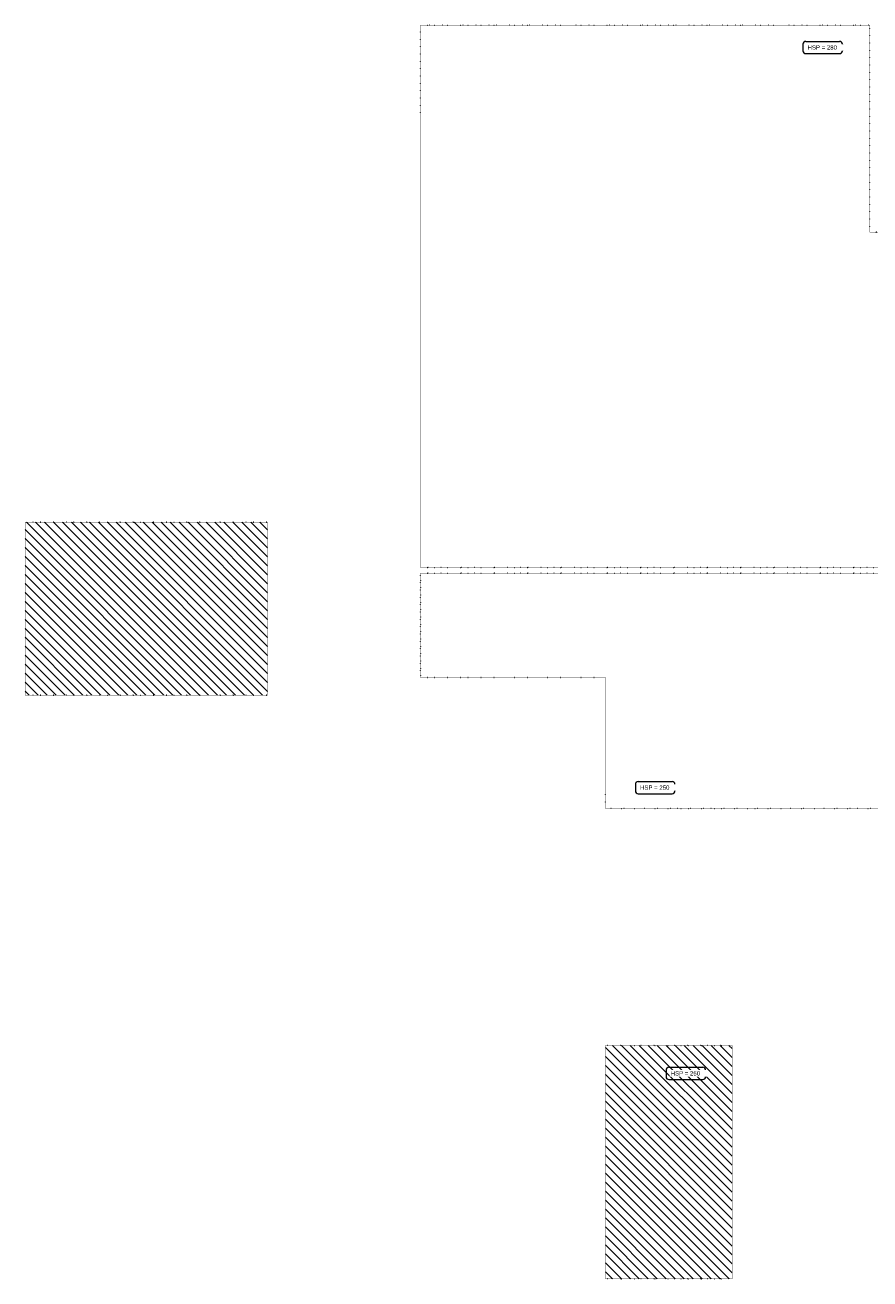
# Model space of a CAD drawing. Header units: millimetres. Extents: x -21522 to 77796, y -25697 to 15217.
# Tile 255 of 256: x 44986 to 59639, y -10268 to 11463. Entities that reach past the tile are written whole.
import ezdxf

# ---------------------------------------------------------------- set-up
doc = ezdxf.new("R2010")
doc.units = ezdxf.units.MM
doc.linetypes.add('Contour peu visible', pattern=[4, 0, -4])
doc.layers.add('A-CLNG', color=13, linetype='Continuous', lineweight=13)
doc.layers.add('A-CLNG-IDEN', color=151, linetype='Continuous', lineweight=9)
doc.styles.add('Arial_1', font='arial.ttf', dxfattribs={"height": 75})
pattern_1 = [(135, (56105.2, 0), (-77.78175, -77.78175), [])]

# ---------------------------------------------------------------- blocks, each defined once
blk = doc.blocks.new('HSP_plafond_ - Cadré-862840-00_RDC repérage - Dépendante 1')
at = {"layer": 'A-CLNG-IDEN'}
for p, q in [((-6.86, 1.31), (-6.86, -0.93)), ((-5.86, 2.31), (5.86, 2.31)), ((6.86, 1.31), (6.86, -0.93)), ((-5.86, -1.93), (5.86, -1.93))]:
    blk.add_line(p, q, dxfattribs=at)
for centre, start, end in [((-5.86, 1.31), 90, 180), ((5.86, 1.31), 0, 90), ((-5.86, -0.93), 180, 270), ((5.86, -0.93), 270, 360)]:
    blk.add_arc(centre, 1, start, end, dxfattribs=at)

msp = doc.modelspace()

# ---------------------------------------------------------------- hatches: boundary and pattern name
at = {"layer": 'A-CLNG', "linetype": 'Contour peu visible'}
h = msp.add_hatch(dxfattribs=at)
h.set_pattern_fill('FP_117', color=21, style=0, pattern_type=2)
h.set_pattern_definition(pattern_1)
h.paths.add_polyline_path([(49191.4, -153.1), (49191.4, 2846.9), (44986.4, 2846.9), (44986.4, -153.1)])
h = msp.add_hatch(dxfattribs=at)
h.set_pattern_fill('FP_117', color=21, style=0, pattern_type=2)
h.set_pattern_definition(pattern_1)
h.paths.add_polyline_path([(57247.3, -10268.3), (57247.3, -6222.8), (55050.5, -6222.8), (55050.5, -10268.3)])

# ---------------------------------------------------------------- linework, layer by layer
at = {"layer": 'A-CLNG', "color": 253, "linetype": 'Contour peu visible'}
for p, q in [((59637.8, 11463), (51844.2, 11463)), ((51844.2, 11463), (51844.2, 2060.5)), ((51844.2, 2060.5), (51844.2, 11463)), ((51844.2, 11463), (59637.8, 11463)), ((59637.8, 7876.4), (59637.8, 11463)), ((59637.8, 11463), (59637.8, 7876.4)), ((60235.7, 7876.4), (59637.8, 7876.4)), ((59637.8, 7876.4), (60235.7, 7876.4)), ((44986.4, 2846.9), (44986.4, -153.1)), ((49191.4, 2846.9), (44986.4, 2846.9)), ((44986.4, 2846.9), (49191.4, 2846.9)), ((44986.4, -153.1), (44986.4, 2846.9)), ((49191.4, -153.1), (49191.4, 2846.9)), ((49191.4, 2846.9), (49191.4, -153.1)), ((51844.2, 2060.5), (60076.3, 2060.5)), ((60076.3, 2060.5), (51844.2, 2060.5)), ((60076.3, 1962.5), (51844.2, 1962.5)), ((51844.2, 1962.5), (51844.2, 154.9)), ((51844.2, 154.9), (51844.2, 1962.5)), ((51844.2, 1962.5), (60076.3, 1962.5)), ((51844.2, 154.9), (55050.5, 154.9)), ((55050.5, 154.9), (51844.2, 154.9)), ((55050.5, 154.9), (55050.5, -2113.1)), ((55050.5, -2113.1), (55050.5, 154.9)), ((44986.4, -153.1), (49191.4, -153.1)), ((49191.4, -153.1), (44986.4, -153.1)), ((55050.5, -2113.1), (69186.9, -2113.1)), ((69186.9, -2113.1), (55050.5, -2113.1)), ((55050.5, -6222.8), (55050.5, -10268.3)), ((57247.3, -6222.8), (55050.5, -6222.8)), ((55050.5, -6222.8), (57247.3, -6222.8)), ((55050.5, -10268.3), (55050.5, -6222.8)), ((57247.3, -10268.3), (57247.3, -6222.8)), ((57247.3, -6222.8), (57247.3, -10268.3)), ((55050.5, -10268.3), (57247.3, -10268.3)), ((57247.3, -10268.3), (55050.5, -10268.3))]:
    msp.add_line(p, q, dxfattribs=at)

# ---------------------------------------------------------------- block references
at = {"layer": 'A-CLNG-IDEN', "xscale": 49.99999999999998, "yscale": 49.99999999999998, "zscale": 49.99999999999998}
for p in [(58819.8, 11064.7), (55914.3, -1762.5), (56446.1, -6715.7)]:
    msp.add_blockref('HSP_plafond_ - Cadré-862840-00_RDC repérage - Dépendante 1', p, dxfattribs=at)

# ---------------------------------------------------------------- next in the draw order: texts
at = {"layer": 'A-CLNG-IDEN', "char_height": 75, "width": 625.316, "attachment_point": 1, "style": 'Arial_1', "bg_fill": 3, "box_fill_scale": 1.25, "bg_fill_color": 256, "bg_fill_true_color": 13158600, "bg_fill_transparency": 0}
for s, insert in [('HSP = 280', (58557.8, 11112.6)), ('HSP = 250', (55652.3, -1714.6)), ('HSP = 250', (56184.1, -6667.8))]:
    msp.add_mtext(s, dxfattribs=dict(at, insert=insert))

doc.saveas('drawing.dxf')
